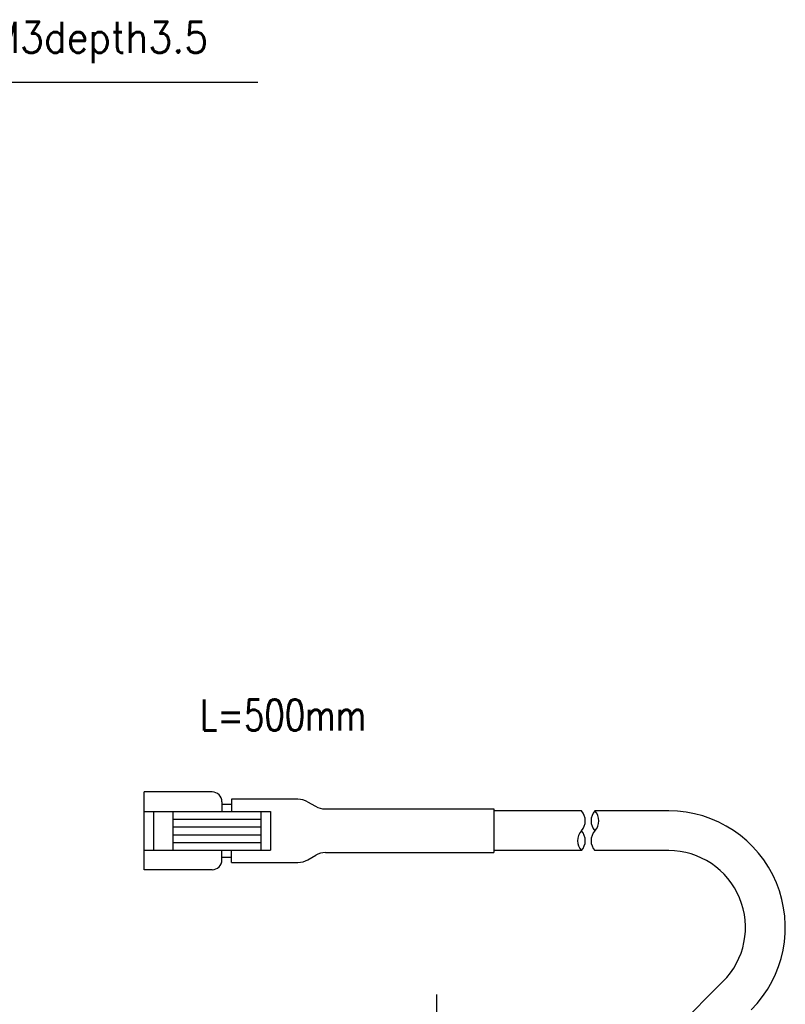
# Model space of a CAD drawing. Header units: inches. Extents: x 13 to 408, y 12 to 282.
# Tile 6 of 22: x 233 to 312, y 179 to 280. Entities that reach past the tile are written whole.
import ezdxf

# ---------------------------------------------------------------- set-up
doc = ezdxf.new("R2010")
doc.units = ezdxf.units.IN
doc.linetypes.add('DASH_CENTER', pattern=[14, 11, -1, 1, -1])
doc.layers.add('1', color=7, linetype='Continuous')
doc.layers.add('ƒŠ__ƒh', color=7, linetype='Continuous')
doc.styles.add('CONVERTER_11', font='txt.shx', dxfattribs={"width": 0.9})
doc.styles.add('CONVERTER_12', font='txt.shx', dxfattribs={"width": 0.765})

# ---------------------------------------------------------------- blocks, each defined once
blk = doc.blocks.new('_D32')
at = {"layer": '1', "color": 3, "linetype": 'Continuous'}
for p, q in [((204.52, 255.09), (218.01, 273.69)), ((218.01, 273.69), (257.69, 273.69)), ((204.52, 255.09), (205.7, 258.18)), ((204.52, 255.09), (207.09, 257.17))]:
    blk.add_line(p, q, dxfattribs=at)
at = {"layer": '1', "color": 4, "insert": (224.56, 275.65), "char_height": 3.2, "attachment_point": 7, "rotation": 0.0001, "style": 'CONVERTER_11'}
blk.add_mtext('4-M3depth3.5', dxfattribs=at)

msp = doc.modelspace()

# ---------------------------------------------------------------- linework, layer by layer
at = {"color": 250, "linetype": 'Continuous'}
msp.add_line((305.553, 181.091), (295.654, 171.192), dxfattribs=at)
at = {"layer": '1', "color": 250, "linetype": 'Continuous'}
for p, q in [((290.979, 198.678), (281.979, 198.678)), ((299.967, 198.678), (292.379, 198.678)), ((290.979, 194.578), (281.979, 194.578)), ((299.967, 194.578), (292.379, 194.578))]:
    msp.add_line(p, q, dxfattribs=at)
at = {"layer": '1', "color": 1, "linetype": 'DASH_CENTER'}
msp.add_line((276.053, 179.767), (276.053, 120.34), dxfattribs=at)
at = {"layer": '1', "color": 4, "linetype": 'Continuous'}
for centre, start, end in [((289.866, 197.653), 317.36416, 42.63584), ((293.492, 197.653), 137.36416, 222.63584), ((291.266, 197.653), 317.36416, 42.63584), ((292.092, 195.603), 137.36416, 222.63584), ((289.866, 195.603), 317.36416, 42.63584), ((293.492, 195.603), 137.36416, 222.63584)]:
    msp.add_arc(centre, 1.513, start, end, dxfattribs=at)
at = {"layer": '1', "color": 250, "linetype": 'Continuous'}
for radius in [12, 7.9]:
    msp.add_arc((299.967, 186.678), radius, 315, 90, dxfattribs=at)
at = {"layer": 'ƒŠ__ƒh', "color": 250, "linetype": 'Continuous'}
for p, q in [((245.979, 192.618), (245.979, 200.618)), ((252.979, 200.618), (245.979, 200.618)), ((254.979, 199.868), (254.979, 198.618)), ((261.81, 199.866), (254.979, 199.867)), ((253.979, 199.618), (253.979, 198.618)), ((253.979, 199.368), (254.979, 199.368)), ((262.806, 199.601), (263.604, 199.143)), ((264.6, 198.878), (281.979, 198.878)), ((281.979, 198.878), (281.979, 194.378)), ((245.979, 198.618), (258.979, 198.618)), ((246.979, 194.618), (246.979, 198.618)), ((248.979, 194.618), (248.979, 198.618)), ((248.979, 197.818), (257.979, 197.818)), ((257.979, 198.618), (257.979, 194.618)), ((258.979, 198.618), (258.979, 194.618)), ((248.979, 197.018), (257.979, 197.018)), ((248.979, 196.218), (257.979, 196.218)), ((248.979, 195.418), (257.979, 195.418)), ((245.979, 194.618), (258.979, 194.618)), ((253.979, 193.618), (253.979, 194.618)), ((254.979, 193.868), (253.979, 193.868)), ((254.979, 193.368), (254.979, 194.618)), ((262.814, 193.636), (263.634, 194.11)), ((264.634, 194.378), (281.979, 194.378)), ((252.979, 192.618), (245.979, 192.618)), ((254.979, 193.368), (261.814, 193.368))]:
    msp.add_line(p, q, dxfattribs=at)
for centre, radius, start, end in [((252.979, 199.618), 1, 0, 90), ((261.81, 197.866), 2, 60.15252, 90.15252), ((264.6, 200.878), 2, 240.15252, 270), ((252.979, 193.618), 1, 270, 0), ((261.814, 195.368), 2, 270, 300), ((264.634, 192.378), 2, 90, 120)]:
    msp.add_arc(centre, radius, start, end, dxfattribs=at)

# ---------------------------------------------------------------- block references
at = {"layer": '1'}
msp.add_blockref('_D32', (0, 0), dxfattribs=at)

# ---------------------------------------------------------------- texts
at = {"layer": '1', "color": 4, "insert": (260.292, 206.935), "char_height": 3.2, "attachment_point": 8, "style": 'CONVERTER_12'}
msp.add_mtext('L=500mm', dxfattribs=at)

doc.saveas('drawing.dxf')
